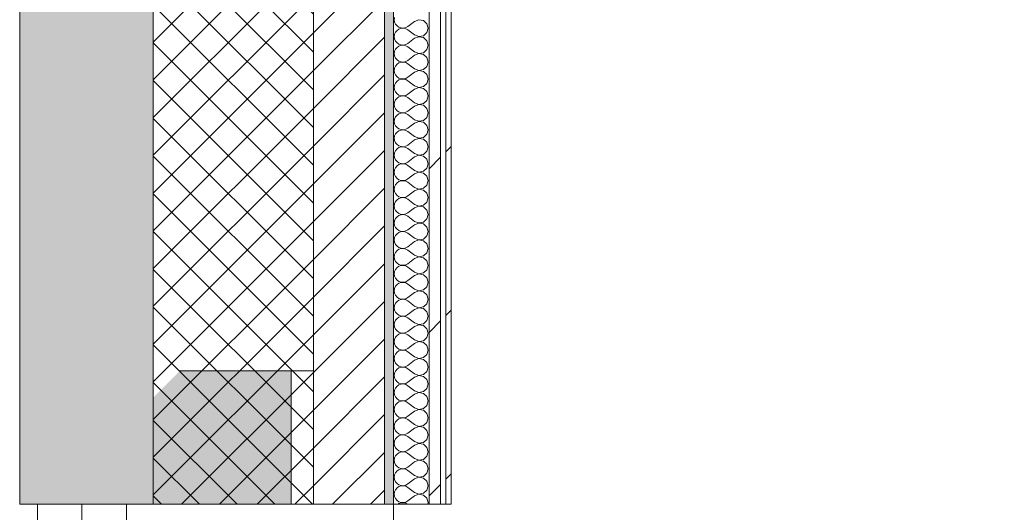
# Model space of a CAD drawing. Header units: millimetres. Extents: x -30280 to 19093, y -17460 to 4378.
# Tile 232 of 256: x -2101 to -995, y -10668 to -10114. Entities that reach past the tile are written whole.
import ezdxf

# ---------------------------------------------------------------- set-up
doc = ezdxf.new("R2010")
doc.units = ezdxf.units.MM
doc.header["$MEASUREMENT"] = 0
doc.linetypes.add('Wipeout_Contour', pattern=[1000, 0, -1000])
for name, color, linetype in [('12_FAÇ_Façana', 7, 'Continuous'), ('Nuevo_06_COT_Generals', 7, 'Continuous'), ('Nuevo_08_E_Envans secs', 7, 'Continuous'), ('Ventanas Archicad', 7, 'Continuous')]:
    doc.layers.add(name, color=color, linetype=linetype)
for name, color, linetype, lineweight in [('12_FAÇ_Façana_Pluma_Nº__1', 7, 'Continuous', 5), ('12_FAÇ_Façana_Pluma_Nº__2', 8, 'Continuous', 5), ('12_FAÇ_Façana_Pluma_Nº__7', 7, 'Continuous', 5), ('Nuevo_06_COT_Generals_Pluma_Nº__1', 7, 'Continuous', 5), ('Nuevo_08_E_Envans secs_Pluma_Nº__1', 7, 'Continuous', 5), ('Ventanas Archicad_Pluma_Nº__1', 7, 'Continuous', 5), ('Ventanas Archicad_Pluma_Nº__7', 7, 'Continuous', 5)]:
    doc.layers.add(name, color=color, linetype=linetype, lineweight=lineweight)
for name, color, linetype, lineweight, true_color in [('12_FAÇ_Façana_Pluma_Nº__102', 7, 'Continuous', 5, 0xcccccc), ('12_FAÇ_Façana_Pluma_Nº__174', 7, 'Continuous', 13, 0xe4ad2c), ('12_FAÇ_Façana_Pluma_Nº__176', 7, 'Continuous', 15, 0x93a0c6), ('Nuevo_08_E_Envans secs_Pluma_Nº__102', 7, 'Continuous', 5, 0xcccccc), ('Nuevo_08_E_Envans secs_Pluma_Nº__171', 171, 'Continuous', 13, 0xaaaaff), ('Nuevo_08_E_Envans secs_Pluma_Nº__177', 7, 'Continuous', 15, 0xf7e046)]:
    doc.layers.add(name, color=color, linetype=linetype, lineweight=lineweight, true_color=true_color)
doc.styles.add('Estilo_Generado_1', font='txt')
doc.dimstyles.new('Estilo_Generado__1', dxfattribs={"dimtxt": 100, "dimasz": 38, "dimexe": 0.18, "dimexo": 300, "dimgap": 0, "dimtad": 1, "dimtih": 1, "dimtoh": 1, "dimlfac": 0.001, "dimzin": 0, "dimdsep": 46, "dimtxsty": 'Estilo_Generado_1', "dimblk": 'ARROWHEAD_2', "dimblk1": 'ARROWHEAD_2', "dimblk2": 'ARROWHEAD_2', "dimcen": 0.09, "dimclrd": 7, "dimclre": 7, "dimclrt": 7, "dimadec": 0, "dimazin": 0, "dimtfac": 1, "dimtdec": 4, "dimtmove": 0, "dimatfit": 3, "dimfxl": 0, "dimtolj": 1, "dimtzin": 0, "dimarcsym": 0})
pattern_1 = [(45, (0, 0), (-183.848, 183.848), [195, -65]), (45, (7e-14, 183.85), (-183.848, 183.848), [195, -65])]

# ---------------------------------------------------------------- blocks, each defined once
blk = doc.blocks.new('Muro_1_1', base_point=(-1681.1, -1194))
at = {"layer": '12_FAÇ_Façana_Pluma_Nº__102', "linetype": 'Continuous', "lineweight": 0, "true_color": 0xe5e5e5}
blk.add_hatch(color=254, dxfattribs=at).paths.add_polyline_path([(-2101.1, -1639), (-2101.1, -10659), (-1951.1, -10659), (-1951.1, -7439), (-1971.1, -7439), (-1971.1, -6989), (-1951.1, -6989), (-1951.1, -1639)])
at = {"layer": '12_FAÇ_Façana_Pluma_Nº__174', "linetype": 'Continuous', "lineweight": 13, "true_color": 0xe4ad2c}
h = blk.add_hatch(dxfattribs=at)
h.set_pattern_fill('SATE_Aislamiento_0001', color=42, style=0, pattern_type=2)
h.set_pattern_definition([(45, (0, 0), (-21.2132, 21.2132), []), (135, (0, 0), (21.2132, 21.2132), [])])
h.paths.add_polyline_path([(-1951.1, -10659), (-1771.1, -10659), (-1771.1, -7439), (-1951.1, -7439)])
at = {"layer": '12_FAÇ_Façana_Pluma_Nº__176', "linetype": 'Continuous', "lineweight": 0, "true_color": 0x495063}
blk.add_hatch(color=251, dxfattribs=at).paths.add_polyline_path([(-1691.1, -7479), (-1691.1, -10659), (-1681.1, -10659), (-1681.1, -7479)])
at = {"layer": '12_FAÇ_Façana_Pluma_Nº__2', "linetype": 'Continuous', "lineweight": 5}
h = blk.add_hatch(dxfattribs=at)
h.set_pattern_fill('Ceramic_0001', color=8, style=0, pattern_type=2)
h.set_pattern_definition([(45, (0, 0), (-21.2132, 21.2132), [])])
h.paths.add_polyline_path([(-1771.1, -7479), (-1771.1, -10659), (-1691.1, -10659), (-1691.1, -7479)])
at = {"layer": '12_FAÇ_Façana_Pluma_Nº__7', "color": 7, "linetype": 'Continuous', "lineweight": 5}
for p, q in [((-1951.1, -7439), (-1951.1, -10659)), ((-1771.1, -10659), (-1771.1, -7479)), ((-1691.1, -10659), (-1691.1, -7479))]:
    blk.add_line(p, q, dxfattribs=at)
at = {"layer": '12_FAÇ_Façana_Pluma_Nº__7', "color": 7, "linetype": 'Continuous', "lineweight": 5, "flags": 128}
for points in [[(-2101.1, -1639), (-2101.1, -10659)], [(-1681.1, -10659), (-1681.1, -7479)], [(-2101.1, -10659), (-2071.1, -10659)], [(-1951.1, -10659), (-1921.1, -10659)]]:
    blk.add_lwpolyline(points, dxfattribs=at)
blk = doc.blocks.new('Ventana Vertical Multi-Faja 27_6')
at = {"layer": 'Ventanas Archicad_Pluma_Nº__1', "color": 7, "linetype": 'Continuous', "lineweight": 5}
for p, q in [((-600, 50), (600, 50)), ((550, 0), (600, 0)), ((600, -50), (550, -50)), ((600, -260), (600, -235)), ((-600, -350), (600, -350))]:
    blk.add_line(p, q, dxfattribs=at)
at = {"layer": 'Ventanas Archicad_Pluma_Nº__7', "color": 7, "linetype": 'Continuous', "lineweight": 5}
for p, q in [((600, 50), (600, 40)), ((600, 40), (600, 0)), ((600, 40), (600, 0)), ((600, 0), (600, -50)), ((600, 0), (600, -50)), ((600, 0), (600, -50)), ((600, 0), (600, -50)), ((600, -50), (600, -110)), ((600, -50), (600, -110)), ((600, -110), (600, -235)), ((600, -110), (600, -235)), ((600, -260), (600, -340)), ((600, -340), (600, -350))]:
    blk.add_line(p, q, dxfattribs=at)
blk = doc.blocks.new('Muro_19_1', base_point=(-1681.1, -10659))
at = {"layer": '12_FAÇ_Façana', "linetype": 'Continuous', "lineweight": 0, "true_color": 0x000000}
h = blk.add_hatch(dxfattribs=at)
h.set_pattern_fill('Yeso_0001', color=18, style=0, pattern_type=2)
h.set_pattern_definition([(0, (0, 0), (0, 75), [0, -75])])
h.paths.add_polyline_path([(-1771.1, -10659), (-1771.1, -10509), (-1796.1, -10509), (-1796.1, -10659)])
at = {"layer": '12_FAÇ_Façana_Pluma_Nº__102', "linetype": 'Continuous', "lineweight": 0, "true_color": 0xe5e5e5}
blk.add_hatch(color=254, dxfattribs=at).paths.add_polyline_path([(-1921.1, -10509), (-2071.1, -10659), (-1796.1, -10659), (-1796.1, -10509)])
at = {"layer": '12_FAÇ_Façana_Pluma_Nº__1', "color": 7, "linetype": 'Continuous', "lineweight": 5}
for p, q in [((-1796.1, -10509), (-1771.1, -10509)), ((-1796.1, -10659), (-1796.1, -10509)), ((-1771.1, -10509), (-1771.1, -10659)), ((-1771.1, -10659), (-1796.1, -10659))]:
    blk.add_line(p, q, dxfattribs=at)
at = {"layer": '12_FAÇ_Façana_Pluma_Nº__7', "color": 7, "linetype": 'Continuous', "lineweight": 5}
for p, q in [((-1921.1, -10509), (-1796.1, -10509)), ((-2081.1, -10659), (-2071.1, -10659)), ((-2071.1, -10659), (-2031.1, -10659)), ((-2071.1, -10659), (-2031.1, -10659)), ((-2031.1, -10659), (-1981.1, -10659)), ((-2031.1, -10659), (-1981.1, -10659)), ((-1981.1, -10659), (-1921.1, -10659)), ((-1981.1, -10659), (-1921.1, -10659)), ((-1921.1, -10659), (-1796.1, -10659)), ((-1921.1, -10659), (-1796.1, -10659)), ((-1771.1, -10659), (-1691.1, -10659)), ((-1691.1, -10659), (-1681.1, -10659))]:
    blk.add_line(p, q, dxfattribs=at)
at = {"layer": 'Ventanas Archicad', "color": 253, "linetype": 'Continuous', "lineweight": 5, "true_color": 0xa4a4a6, "zscale": 1000, "rotation": 90.00000000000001}
blk.add_blockref('Ventana Vertical Multi-Faja 27_6', (-2031.1, -11259), dxfattribs=at)
blk = doc.blocks.new('*X370')
at = {"layer": 'Nuevo_08_E_Envans secs_Pluma_Nº__102', "color": 254, "linetype": 'Continuous', "lineweight": 5, "true_color": 0xcccccc}
for p, q in [((-1679.8, -10111.7), (-1680.2, -10114.3)), ((-1680.2, -10114.3), (-1679.8, -10116.9)), ((-1679.8, -10116.9), (-1678.7, -10119.3)), ((-1678.7, -10119.3), (-1677.1, -10121.3)), ((-1677.1, -10121.3), (-1674.9, -10122.8)), ((-1674.9, -10122.8), (-1672.4, -10123.6)), ((-1672.4, -10123.6), (-1669.8, -10123.8)), ((-1669.8, -10123.8), (-1672.4, -10124)), ((-1669.8, -10123.8), (-1667.2, -10123.2)), ((-1667.2, -10124.4), (-1669.8, -10123.8)), ((-1667.2, -10123.2), (-1664.9, -10121.9)), ((-1657.3, -10116.2), (-1664.9, -10121.9)), ((-1652.4, -10114.3), (-1657.3, -10116.2)), ((-1647.3, -10115.3), (-1652.4, -10114.3)), ((-1643.5, -10118.8), (-1647.3, -10115.3)), ((-1642.1, -10123.8), (-1643.5, -10118.8)), ((-1643.5, -10128.8), (-1642.1, -10123.8)), ((-1679.8, -10130.7), (-1680.2, -10133.3)), ((-1680.2, -10133.3), (-1679.8, -10135.9)), ((-1678.7, -10128.3), (-1679.8, -10130.7)), ((-1677.1, -10126.3), (-1678.7, -10128.3)), ((-1674.9, -10124.8), (-1677.1, -10126.3)), ((-1672.4, -10124), (-1674.9, -10124.8)), ((-1664.9, -10125.7), (-1667.2, -10124.4)), ((-1657.3, -10131.4), (-1664.9, -10125.7)), ((-1657.3, -10131.4), (-1652.4, -10133.3)), ((-1652.4, -10133.4), (-1657.3, -10135.2)), ((-1652.4, -10133.3), (-1647.3, -10132.3)), ((-1647.3, -10134.3), (-1652.4, -10133.4)), ((-1647.3, -10132.3), (-1643.5, -10128.8)), ((-1643.5, -10137.9), (-1647.3, -10134.3)), ((-1679.8, -10135.9), (-1678.7, -10138.3)), ((-1678.7, -10138.3), (-1677.1, -10140.4)), ((-1677.1, -10145.4), (-1678.7, -10147.4)), ((-1677.1, -10140.4), (-1674.9, -10141.9)), ((-1674.9, -10143.9), (-1677.1, -10145.4)), ((-1674.9, -10141.9), (-1672.4, -10142.7)), ((-1672.4, -10143), (-1674.9, -10143.9)), ((-1672.4, -10142.7), (-1669.8, -10142.8)), ((-1669.8, -10142.9), (-1672.4, -10143)), ((-1669.8, -10142.8), (-1667.2, -10142.2)), ((-1667.2, -10143.5), (-1669.8, -10142.9)), ((-1667.2, -10142.2), (-1664.9, -10141)), ((-1664.9, -10144.8), (-1667.2, -10143.5)), ((-1657.3, -10135.2), (-1664.9, -10141)), ((-1657.3, -10150.5), (-1664.9, -10144.8)), ((-1642.1, -10142.9), (-1643.5, -10137.9)), ((-1643.5, -10147.9), (-1642.1, -10142.9)), ((-1679.8, -10149.8), (-1680.2, -10152.4)), ((-1680.2, -10152.4), (-1679.8, -10155)), ((-1678.7, -10147.4), (-1679.8, -10149.8)), ((-1679.8, -10155), (-1678.7, -10157.4)), ((-1657.3, -10154.3), (-1664.9, -10160)), ((-1657.3, -10150.5), (-1652.4, -10152.3)), ((-1652.4, -10152.4), (-1657.3, -10154.3)), ((-1652.4, -10152.3), (-1647.3, -10151.4)), ((-1647.3, -10153.4), (-1652.4, -10152.4)), ((-1647.3, -10151.4), (-1643.5, -10147.9)), ((-1643.5, -10156.9), (-1647.3, -10153.4)), ((-1642.1, -10161.9), (-1643.5, -10156.9)), ((-1678.7, -10166.4), (-1679.8, -10168.8)), ((-1678.7, -10157.4), (-1677.1, -10159.4)), ((-1677.1, -10164.4), (-1678.7, -10166.4)), ((-1677.1, -10159.4), (-1674.9, -10160.9)), ((-1674.9, -10162.9), (-1677.1, -10164.4)), ((-1674.9, -10160.9), (-1672.4, -10161.7)), ((-1672.4, -10162.1), (-1674.9, -10162.9)), ((-1672.4, -10161.7), (-1669.8, -10161.9)), ((-1669.8, -10161.9), (-1672.4, -10162.1)), ((-1669.8, -10161.9), (-1667.2, -10161.3)), ((-1667.2, -10162.5), (-1669.8, -10161.9)), ((-1667.2, -10161.3), (-1664.9, -10160)), ((-1664.9, -10163.8), (-1667.2, -10162.5)), ((-1657.3, -10169.5), (-1664.9, -10163.8)), ((-1647.3, -10170.4), (-1643.5, -10166.9)), ((-1643.5, -10166.9), (-1642.1, -10161.9)), ((-1679.8, -10168.8), (-1680.2, -10171.4)), ((-1680.2, -10171.4), (-1679.8, -10174)), ((-1679.8, -10174), (-1678.7, -10176.4)), ((-1678.7, -10176.4), (-1677.1, -10178.5)), ((-1677.1, -10178.5), (-1674.9, -10179.9)), ((-1667.2, -10180.3), (-1664.9, -10179)), ((-1657.3, -10173.3), (-1664.9, -10179)), ((-1657.3, -10169.5), (-1652.4, -10171.4)), ((-1652.4, -10171.5), (-1657.3, -10173.3)), ((-1652.4, -10171.4), (-1647.3, -10170.4)), ((-1647.3, -10172.4), (-1652.4, -10171.5)), ((-1643.5, -10175.9), (-1647.3, -10172.4)), ((-1642.1, -10181), (-1643.5, -10175.9)), ((-1679.8, -10187.9), (-1680.2, -10190.5)), ((-1678.7, -10185.5), (-1679.8, -10187.9)), ((-1677.1, -10183.4), (-1678.7, -10185.5)), ((-1674.9, -10182), (-1677.1, -10183.4)), ((-1674.9, -10179.9), (-1672.4, -10180.8)), ((-1672.4, -10181.1), (-1674.9, -10182)), ((-1672.4, -10180.8), (-1669.8, -10180.9)), ((-1669.8, -10181), (-1672.4, -10181.1)), ((-1669.8, -10180.9), (-1667.2, -10180.3)), ((-1667.2, -10181.6), (-1669.8, -10181)), ((-1664.9, -10182.9), (-1667.2, -10181.6)), ((-1657.3, -10188.6), (-1664.9, -10182.9)), ((-1657.3, -10188.6), (-1652.4, -10190.4)), ((-1652.4, -10190.4), (-1647.3, -10189.5)), ((-1647.3, -10189.5), (-1643.5, -10186)), ((-1643.5, -10186), (-1642.1, -10181)), ((-1680.2, -10190.5), (-1679.8, -10193.1)), ((-1679.8, -10193.1), (-1678.7, -10195.5)), ((-1678.7, -10195.5), (-1677.1, -10197.5)), ((-1677.1, -10197.5), (-1674.9, -10199)), ((-1674.9, -10201), (-1677.1, -10202.5)), ((-1674.9, -10199), (-1672.4, -10199.8)), ((-1672.4, -10200.2), (-1674.9, -10201)), ((-1672.4, -10199.8), (-1669.8, -10200)), ((-1669.8, -10200), (-1672.4, -10200.2)), ((-1669.8, -10200), (-1667.2, -10199.4)), ((-1667.2, -10200.6), (-1669.8, -10200)), ((-1667.2, -10199.4), (-1664.9, -10198.1)), ((-1664.9, -10201.9), (-1667.2, -10200.6)), ((-1657.3, -10192.4), (-1664.9, -10198.1)), ((-1652.4, -10190.5), (-1657.3, -10192.4)), ((-1647.3, -10191.5), (-1652.4, -10190.5)), ((-1643.5, -10195), (-1647.3, -10191.5)), ((-1642.1, -10200), (-1643.5, -10195)), ((-1643.5, -10205), (-1642.1, -10200)), ((-1679.8, -10206.9), (-1680.2, -10209.5)), ((-1680.2, -10209.5), (-1679.8, -10212.1)), ((-1678.7, -10204.5), (-1679.8, -10206.9)), ((-1679.8, -10212.1), (-1678.7, -10214.5)), ((-1677.1, -10202.5), (-1678.7, -10204.5)), ((-1657.3, -10207.6), (-1664.9, -10201.9)), ((-1657.3, -10211.4), (-1664.9, -10217.1)), ((-1657.3, -10207.6), (-1652.4, -10209.5)), ((-1652.4, -10209.6), (-1657.3, -10211.4)), ((-1652.4, -10209.5), (-1647.3, -10208.5)), ((-1647.3, -10210.5), (-1652.4, -10209.6)), ((-1647.3, -10208.5), (-1643.5, -10205)), ((-1643.5, -10214), (-1647.3, -10210.5)), ((-1678.7, -10214.5), (-1677.1, -10216.6)), ((-1677.1, -10221.5), (-1678.7, -10223.6)), ((-1677.1, -10216.6), (-1674.9, -10218)), ((-1674.9, -10220.1), (-1677.1, -10221.5)), ((-1674.9, -10218), (-1672.4, -10218.9)), ((-1672.4, -10219.2), (-1674.9, -10220.1)), ((-1672.4, -10218.9), (-1669.8, -10219)), ((-1669.8, -10219.1), (-1672.4, -10219.2)), ((-1669.8, -10219), (-1667.2, -10218.4)), ((-1667.2, -10219.7), (-1669.8, -10219.1)), ((-1667.2, -10218.4), (-1664.9, -10217.1)), ((-1664.9, -10221), (-1667.2, -10219.7)), ((-1657.3, -10226.7), (-1664.9, -10221)), ((-1642.1, -10219), (-1643.5, -10214)), ((-1643.5, -10224.1), (-1642.1, -10219)), ((-1679.8, -10226), (-1680.2, -10228.6)), ((-1680.2, -10228.6), (-1679.8, -10231.2)), ((-1678.7, -10223.6), (-1679.8, -10226)), ((-1679.8, -10231.2), (-1678.7, -10233.6)), ((-1678.7, -10233.6), (-1677.1, -10235.6)), ((-1657.3, -10230.5), (-1664.9, -10236.2)), ((-1657.3, -10226.7), (-1652.4, -10228.5)), ((-1652.4, -10228.6), (-1657.3, -10230.5)), ((-1652.4, -10228.5), (-1647.3, -10227.6)), ((-1647.3, -10229.6), (-1652.4, -10228.6)), ((-1647.3, -10227.6), (-1643.5, -10224.1)), ((-1643.5, -10233.1), (-1647.3, -10229.6)), ((-1642.1, -10238.1), (-1643.5, -10233.1)), ((-1679.8, -10245), (-1680.2, -10247.6)), ((-1678.7, -10242.6), (-1679.8, -10245)), ((-1677.1, -10240.6), (-1678.7, -10242.6)), ((-1677.1, -10235.6), (-1674.9, -10237.1)), ((-1674.9, -10239.1), (-1677.1, -10240.6)), ((-1674.9, -10237.1), (-1672.4, -10237.9)), ((-1672.4, -10238.3), (-1674.9, -10239.1)), ((-1672.4, -10237.9), (-1669.8, -10238.1)), ((-1669.8, -10238.1), (-1672.4, -10238.3)), ((-1669.8, -10238.1), (-1667.2, -10237.5)), ((-1667.2, -10238.7), (-1669.8, -10238.1)), ((-1667.2, -10237.5), (-1664.9, -10236.2)), ((-1664.9, -10240), (-1667.2, -10238.7)), ((-1657.3, -10245.7), (-1664.9, -10240)), ((-1647.3, -10246.6), (-1643.5, -10243.1)), ((-1643.5, -10243.1), (-1642.1, -10238.1)), ((-1680.2, -10247.6), (-1679.8, -10250.2)), ((-1679.8, -10250.2), (-1678.7, -10252.6)), ((-1678.7, -10252.6), (-1677.1, -10254.6)), ((-1677.1, -10254.6), (-1674.9, -10256.1)), ((-1674.9, -10256.1), (-1672.4, -10257)), ((-1669.8, -10257.1), (-1667.2, -10256.5)), ((-1667.2, -10256.5), (-1664.9, -10255.2)), ((-1657.3, -10249.5), (-1664.9, -10255.2)), ((-1657.3, -10245.7), (-1652.4, -10247.6)), ((-1652.4, -10247.7), (-1657.3, -10249.5)), ((-1652.4, -10247.6), (-1647.3, -10246.6)), ((-1647.3, -10248.6), (-1652.4, -10247.7)), ((-1643.5, -10252.1), (-1647.3, -10248.6)), ((-1642.1, -10257.1), (-1643.5, -10252.1)), ((-1679.8, -10264.1), (-1680.2, -10266.7)), ((-1680.2, -10266.7), (-1679.8, -10269.3)), ((-1678.7, -10261.7), (-1679.8, -10264.1)), ((-1677.1, -10259.6), (-1678.7, -10261.7)), ((-1674.9, -10258.1), (-1677.1, -10259.6)), ((-1672.4, -10257.3), (-1674.9, -10258.1)), ((-1672.4, -10257), (-1669.8, -10257.1)), ((-1669.8, -10257.2), (-1672.4, -10257.3)), ((-1667.2, -10257.8), (-1669.8, -10257.2)), ((-1664.9, -10259), (-1667.2, -10257.8)), ((-1657.3, -10264.8), (-1664.9, -10259)), ((-1657.3, -10264.8), (-1652.4, -10266.6)), ((-1652.4, -10266.7), (-1657.3, -10268.6)), ((-1652.4, -10266.6), (-1647.3, -10265.7)), ((-1647.3, -10267.7), (-1652.4, -10266.7)), ((-1647.3, -10265.7), (-1643.5, -10262.1)), ((-1643.5, -10271.2), (-1647.3, -10267.7)), ((-1643.5, -10262.1), (-1642.1, -10257.1)), ((-1679.8, -10269.3), (-1678.7, -10271.7)), ((-1678.7, -10271.7), (-1677.1, -10273.7)), ((-1677.1, -10278.7), (-1678.7, -10280.7)), ((-1677.1, -10273.7), (-1674.9, -10275.2)), ((-1674.9, -10277.2), (-1677.1, -10278.7)), ((-1674.9, -10275.2), (-1672.4, -10276)), ((-1672.4, -10276.4), (-1674.9, -10277.2)), ((-1672.4, -10276), (-1669.8, -10276.2)), ((-1669.8, -10276.2), (-1672.4, -10276.4)), ((-1669.8, -10276.2), (-1667.2, -10275.6)), ((-1667.2, -10276.8), (-1669.8, -10276.2)), ((-1667.2, -10275.6), (-1664.9, -10274.3)), ((-1664.9, -10278.1), (-1667.2, -10276.8)), ((-1657.3, -10268.6), (-1664.9, -10274.3)), ((-1657.3, -10283.8), (-1664.9, -10278.1)), ((-1642.1, -10276.2), (-1643.5, -10271.2)), ((-1643.5, -10281.2), (-1642.1, -10276.2)), ((-1679.8, -10283.1), (-1680.2, -10285.7)), ((-1680.2, -10285.7), (-1679.8, -10288.3)), ((-1678.7, -10280.7), (-1679.8, -10283.1)), ((-1679.8, -10288.3), (-1678.7, -10290.7)), ((-1657.3, -10287.6), (-1664.9, -10293.3)), ((-1657.3, -10283.8), (-1652.4, -10285.7)), ((-1652.4, -10285.8), (-1657.3, -10287.6)), ((-1652.4, -10285.7), (-1647.3, -10284.7)), ((-1647.3, -10286.7), (-1652.4, -10285.8)), ((-1647.3, -10284.7), (-1643.5, -10281.2)), ((-1643.5, -10290.2), (-1647.3, -10286.7)), ((-1678.7, -10299.8), (-1679.8, -10302.2)), ((-1678.7, -10290.7), (-1677.1, -10292.7)), ((-1677.1, -10297.7), (-1678.7, -10299.8)), ((-1677.1, -10292.7), (-1674.9, -10294.2)), ((-1674.9, -10296.2), (-1677.1, -10297.7)), ((-1674.9, -10294.2), (-1672.4, -10295.1)), ((-1672.4, -10295.4), (-1674.9, -10296.2)), ((-1672.4, -10295.1), (-1669.8, -10295.2)), ((-1669.8, -10295.3), (-1672.4, -10295.4)), ((-1669.8, -10295.2), (-1667.2, -10294.6)), ((-1667.2, -10295.9), (-1669.8, -10295.3)), ((-1667.2, -10294.6), (-1664.9, -10293.3)), ((-1664.9, -10297.1), (-1667.2, -10295.9)), ((-1657.3, -10302.9), (-1664.9, -10297.1)), ((-1647.3, -10303.8), (-1643.5, -10300.2)), ((-1642.1, -10295.2), (-1643.5, -10290.2)), ((-1643.5, -10300.2), (-1642.1, -10295.2)), ((-1679.8, -10302.2), (-1680.2, -10304.8)), ((-1680.2, -10304.8), (-1679.8, -10307.4)), ((-1679.8, -10307.4), (-1678.7, -10309.8)), ((-1678.7, -10309.8), (-1677.1, -10311.8)), ((-1677.1, -10311.8), (-1674.9, -10313.3)), ((-1657.3, -10306.7), (-1664.9, -10312.4)), ((-1657.3, -10302.9), (-1652.4, -10304.7)), ((-1652.4, -10304.8), (-1657.3, -10306.7)), ((-1652.4, -10304.7), (-1647.3, -10303.8)), ((-1647.3, -10305.8), (-1652.4, -10304.8)), ((-1643.5, -10309.3), (-1647.3, -10305.8)), ((-1642.1, -10314.3), (-1643.5, -10309.3)), ((-1679.8, -10321.2), (-1680.2, -10323.8)), ((-1678.7, -10318.8), (-1679.8, -10321.2)), ((-1677.1, -10316.8), (-1678.7, -10318.8)), ((-1674.9, -10315.3), (-1677.1, -10316.8)), ((-1674.9, -10313.3), (-1672.4, -10314.1)), ((-1672.4, -10314.5), (-1674.9, -10315.3)), ((-1672.4, -10314.1), (-1669.8, -10314.2)), ((-1669.8, -10314.3), (-1672.4, -10314.5)), ((-1669.8, -10314.2), (-1667.2, -10313.7)), ((-1667.2, -10314.9), (-1669.8, -10314.3)), ((-1667.2, -10313.7), (-1664.9, -10312.4)), ((-1664.9, -10316.2), (-1667.2, -10314.9)), ((-1657.3, -10321.9), (-1664.9, -10316.2)), ((-1657.3, -10321.9), (-1652.4, -10323.8)), ((-1652.4, -10323.8), (-1647.3, -10322.8)), ((-1647.3, -10322.8), (-1643.5, -10319.3)), ((-1643.5, -10319.3), (-1642.1, -10314.3)), ((-1680.2, -10323.8), (-1679.8, -10326.4)), ((-1679.8, -10326.4), (-1678.7, -10328.8)), ((-1678.7, -10328.8), (-1677.1, -10330.8)), ((-1677.1, -10330.8), (-1674.9, -10332.3)), ((-1674.9, -10332.3), (-1672.4, -10333.2)), ((-1672.4, -10333.5), (-1674.9, -10334.3)), ((-1672.4, -10333.2), (-1669.8, -10333.3)), ((-1669.8, -10333.4), (-1672.4, -10333.5)), ((-1669.8, -10333.3), (-1667.2, -10332.7)), ((-1667.2, -10334), (-1669.8, -10333.4)), ((-1667.2, -10332.7), (-1664.9, -10331.4)), ((-1664.9, -10335.2), (-1667.2, -10334)), ((-1657.3, -10325.7), (-1664.9, -10331.4)), ((-1652.4, -10323.8), (-1657.3, -10325.7)), ((-1647.3, -10324.8), (-1652.4, -10323.8)), ((-1643.5, -10328.3), (-1647.3, -10324.8)), ((-1642.1, -10333.3), (-1643.5, -10328.3)), ((-1643.5, -10338.3), (-1642.1, -10333.3)), ((-1679.8, -10340.3), (-1680.2, -10342.9)), ((-1680.2, -10342.9), (-1679.8, -10345.5)), ((-1678.7, -10337.9), (-1679.8, -10340.3)), ((-1677.1, -10335.8), (-1678.7, -10337.9)), ((-1674.9, -10334.3), (-1677.1, -10335.8)), ((-1657.3, -10341), (-1664.9, -10335.2)), ((-1657.3, -10344.8), (-1664.9, -10350.5)), ((-1657.3, -10341), (-1652.4, -10342.8)), ((-1652.4, -10342.9), (-1657.3, -10344.8)), ((-1652.4, -10342.8), (-1647.3, -10341.9)), ((-1647.3, -10343.9), (-1652.4, -10342.9)), ((-1647.3, -10341.9), (-1643.5, -10338.3)), ((-1643.5, -10347.4), (-1647.3, -10343.9)), ((-1679.8, -10345.5), (-1678.7, -10347.9)), ((-1678.7, -10347.9), (-1677.1, -10349.9)), ((-1677.1, -10354.9), (-1678.7, -10356.9)), ((-1677.1, -10349.9), (-1674.9, -10351.4)), ((-1674.9, -10353.4), (-1677.1, -10354.9)), ((-1674.9, -10351.4), (-1672.4, -10352.2)), ((-1672.4, -10352.5), (-1674.9, -10353.4)), ((-1672.4, -10352.2), (-1669.8, -10352.3)), ((-1669.8, -10352.4), (-1672.4, -10352.5)), ((-1669.8, -10352.3), (-1667.2, -10351.7)), ((-1667.2, -10353), (-1669.8, -10352.4)), ((-1667.2, -10351.7), (-1664.9, -10350.5)), ((-1664.9, -10354.3), (-1667.2, -10353)), ((-1657.3, -10360), (-1664.9, -10354.3)), ((-1642.1, -10352.4), (-1643.5, -10347.4)), ((-1643.5, -10357.4), (-1642.1, -10352.4)), ((-1679.8, -10359.3), (-1680.2, -10361.9)), ((-1680.2, -10361.9), (-1679.8, -10364.5)), ((-1678.7, -10356.9), (-1679.8, -10359.3)), ((-1679.8, -10364.5), (-1678.7, -10366.9)), ((-1678.7, -10366.9), (-1677.1, -10368.9)), ((-1657.3, -10363.8), (-1664.9, -10369.5)), ((-1657.3, -10360), (-1652.4, -10361.9)), ((-1652.4, -10361.9), (-1657.3, -10363.8)), ((-1652.4, -10361.9), (-1647.3, -10360.9)), ((-1647.3, -10362.9), (-1652.4, -10361.9)), ((-1647.3, -10360.9), (-1643.5, -10357.4)), ((-1643.5, -10366.4), (-1647.3, -10362.9)), ((-1642.1, -10371.4), (-1643.5, -10366.4)), ((-1679.8, -10378.3), (-1680.2, -10381)), ((-1678.7, -10375.9), (-1679.8, -10378.3)), ((-1677.1, -10373.9), (-1678.7, -10375.9)), ((-1677.1, -10368.9), (-1674.9, -10370.4)), ((-1674.9, -10372.4), (-1677.1, -10373.9)), ((-1674.9, -10370.4), (-1672.4, -10371.3)), ((-1672.4, -10371.6), (-1674.9, -10372.4)), ((-1672.4, -10371.3), (-1669.8, -10371.4)), ((-1669.8, -10371.5), (-1672.4, -10371.6)), ((-1669.8, -10371.4), (-1667.2, -10370.8)), ((-1667.2, -10372.1), (-1669.8, -10371.5)), ((-1667.2, -10370.8), (-1664.9, -10369.5)), ((-1664.9, -10373.3), (-1667.2, -10372.1)), ((-1657.3, -10379), (-1664.9, -10373.3)), ((-1647.3, -10379.9), (-1643.5, -10376.4)), ((-1643.5, -10376.4), (-1642.1, -10371.4)), ((-1680.2, -10381), (-1679.8, -10383.6)), ((-1679.8, -10383.6), (-1678.7, -10386)), ((-1678.7, -10386), (-1677.1, -10388)), ((-1677.1, -10388), (-1674.9, -10389.5)), ((-1674.9, -10389.5), (-1672.4, -10390.3)), ((-1667.2, -10389.8), (-1664.9, -10388.6)), ((-1657.3, -10382.9), (-1664.9, -10388.6)), ((-1657.3, -10379), (-1652.4, -10380.9)), ((-1652.4, -10381), (-1657.3, -10382.9)), ((-1652.4, -10380.9), (-1647.3, -10379.9)), ((-1647.3, -10382), (-1652.4, -10381)), ((-1643.5, -10385.5), (-1647.3, -10382)), ((-1642.1, -10390.5), (-1643.5, -10385.5)), ((-1679.8, -10397.4), (-1680.2, -10400)), ((-1680.2, -10400), (-1679.8, -10402.6)), ((-1678.7, -10395), (-1679.8, -10397.4)), ((-1677.1, -10393), (-1678.7, -10395)), ((-1674.9, -10391.5), (-1677.1, -10393)), ((-1672.4, -10390.6), (-1674.9, -10391.5)), ((-1672.4, -10390.3), (-1669.8, -10390.4)), ((-1669.8, -10390.5), (-1672.4, -10390.6)), ((-1669.8, -10390.4), (-1667.2, -10389.8)), ((-1667.2, -10391.1), (-1669.8, -10390.5)), ((-1664.9, -10392.4), (-1667.2, -10391.1)), ((-1657.3, -10398.1), (-1664.9, -10392.4)), ((-1657.3, -10398.1), (-1652.4, -10400)), ((-1652.4, -10400), (-1657.3, -10401.9)), ((-1652.4, -10400), (-1647.3, -10399)), ((-1647.3, -10401), (-1652.4, -10400)), ((-1647.3, -10399), (-1643.5, -10395.5)), ((-1643.5, -10395.5), (-1642.1, -10390.5)), ((-1679.8, -10402.6), (-1678.7, -10405)), ((-1678.7, -10405), (-1677.1, -10407)), ((-1677.1, -10407), (-1674.9, -10408.5)), ((-1674.9, -10410.5), (-1677.1, -10412)), ((-1674.9, -10408.5), (-1672.4, -10409.4)), ((-1672.4, -10409.7), (-1674.9, -10410.5)), ((-1672.4, -10409.4), (-1669.8, -10409.5)), ((-1669.8, -10409.6), (-1672.4, -10409.7)), ((-1669.8, -10409.5), (-1667.2, -10408.9)), ((-1667.2, -10410.2), (-1669.8, -10409.6)), ((-1667.2, -10408.9), (-1664.9, -10407.6)), ((-1664.9, -10411.4), (-1667.2, -10410.2)), ((-1657.3, -10401.9), (-1664.9, -10407.6)), ((-1657.3, -10417.1), (-1664.9, -10411.4)), ((-1643.5, -10404.5), (-1647.3, -10401)), ((-1642.1, -10409.5), (-1643.5, -10404.5)), ((-1643.5, -10414.5), (-1642.1, -10409.5)), ((-1679.8, -10416.4), (-1680.2, -10419)), ((-1680.2, -10419), (-1679.8, -10421.7)), ((-1678.7, -10414), (-1679.8, -10416.4)), ((-1679.8, -10421.7), (-1678.7, -10424.1)), ((-1677.1, -10412), (-1678.7, -10414)), ((-1657.3, -10421), (-1664.9, -10426.7)), ((-1657.3, -10417.1), (-1652.4, -10419)), ((-1652.4, -10419.1), (-1657.3, -10421)), ((-1652.4, -10419), (-1647.3, -10418)), ((-1647.3, -10420.1), (-1652.4, -10419.1)), ((-1647.3, -10418), (-1643.5, -10414.5)), ((-1643.5, -10423.6), (-1647.3, -10420.1)), ((-1678.7, -10433.1), (-1679.8, -10435.5)), ((-1678.7, -10424.1), (-1677.1, -10426.1)), ((-1677.1, -10431.1), (-1678.7, -10433.1)), ((-1677.1, -10426.1), (-1674.9, -10427.6)), ((-1674.9, -10429.6), (-1677.1, -10431.1)), ((-1674.9, -10427.6), (-1672.4, -10428.4)), ((-1672.4, -10428.7), (-1674.9, -10429.6)), ((-1672.4, -10428.4), (-1669.8, -10428.5)), ((-1669.8, -10428.6), (-1672.4, -10428.7)), ((-1669.8, -10428.5), (-1667.2, -10427.9)), ((-1667.2, -10429.2), (-1669.8, -10428.6)), ((-1667.2, -10427.9), (-1664.9, -10426.7)), ((-1664.9, -10430.5), (-1667.2, -10429.2)), ((-1657.3, -10436.2), (-1664.9, -10430.5)), ((-1647.3, -10437.1), (-1643.5, -10433.6)), ((-1642.1, -10428.6), (-1643.5, -10423.6)), ((-1643.5, -10433.6), (-1642.1, -10428.6)), ((-1679.8, -10435.5), (-1680.2, -10438.1)), ((-1680.2, -10438.1), (-1679.8, -10440.7)), ((-1679.8, -10440.7), (-1678.7, -10443.1)), ((-1678.7, -10443.1), (-1677.1, -10445.1)), ((-1657.3, -10440), (-1664.9, -10445.7)), ((-1657.3, -10436.2), (-1652.4, -10438.1)), ((-1652.4, -10438.1), (-1657.3, -10440)), ((-1652.4, -10438.1), (-1647.3, -10437.1)), ((-1647.3, -10439.1), (-1652.4, -10438.1)), ((-1643.5, -10442.6), (-1647.3, -10439.1)), ((-1642.1, -10447.6), (-1643.5, -10442.6)), ((-1679.8, -10454.5), (-1680.2, -10457.1)), ((-1678.7, -10452.1), (-1679.8, -10454.5)), ((-1677.1, -10450.1), (-1678.7, -10452.1)), ((-1677.1, -10445.1), (-1674.9, -10446.6)), ((-1674.9, -10448.6), (-1677.1, -10450.1)), ((-1674.9, -10446.6), (-1672.4, -10447.5)), ((-1672.4, -10447.8), (-1674.9, -10448.6)), ((-1672.4, -10447.5), (-1669.8, -10447.6)), ((-1669.8, -10447.7), (-1672.4, -10447.8)), ((-1669.8, -10447.6), (-1667.2, -10447)), ((-1667.2, -10448.3), (-1669.8, -10447.7)), ((-1667.2, -10447), (-1664.9, -10445.7)), ((-1664.9, -10449.5), (-1667.2, -10448.3)), ((-1657.3, -10455.2), (-1664.9, -10449.5)), ((-1657.3, -10455.2), (-1652.4, -10457.1)), ((-1647.3, -10456.1), (-1643.5, -10452.6)), ((-1643.5, -10452.6), (-1642.1, -10447.6)), ((-1680.2, -10457.1), (-1679.8, -10459.7)), ((-1679.8, -10459.7), (-1678.7, -10462.1)), ((-1678.7, -10462.1), (-1677.1, -10464.2)), ((-1677.1, -10464.2), (-1674.9, -10465.7)), ((-1674.9, -10465.7), (-1672.4, -10466.5)), ((-1672.4, -10466.8), (-1674.9, -10467.7)), ((-1672.4, -10466.5), (-1669.8, -10466.6)), ((-1669.8, -10466.7), (-1672.4, -10466.8)), ((-1669.8, -10466.6), (-1667.2, -10466)), ((-1667.2, -10467.3), (-1669.8, -10466.7)), ((-1667.2, -10466), (-1664.9, -10464.8)), ((-1657.3, -10459), (-1664.9, -10464.8)), ((-1652.4, -10457.2), (-1657.3, -10459)), ((-1652.4, -10457.1), (-1647.3, -10456.1)), ((-1647.3, -10458.1), (-1652.4, -10457.2)), ((-1643.5, -10461.7), (-1647.3, -10458.1)), ((-1642.1, -10466.7), (-1643.5, -10461.7)), ((-1643.5, -10471.7), (-1642.1, -10466.7)), ((-1679.8, -10473.6), (-1680.2, -10476.2)), ((-1680.2, -10476.2), (-1679.8, -10478.8)), ((-1678.7, -10471.2), (-1679.8, -10473.6)), ((-1677.1, -10469.2), (-1678.7, -10471.2)), ((-1674.9, -10467.7), (-1677.1, -10469.2)), ((-1664.9, -10468.6), (-1667.2, -10467.3)), ((-1657.3, -10474.3), (-1664.9, -10468.6)), ((-1657.3, -10474.3), (-1652.4, -10476.2)), ((-1652.4, -10476.2), (-1657.3, -10478.1)), ((-1652.4, -10476.2), (-1647.3, -10475.2)), ((-1647.3, -10477.2), (-1652.4, -10476.2)), ((-1647.3, -10475.2), (-1643.5, -10471.7)), ((-1643.5, -10480.7), (-1647.3, -10477.2)), ((-1679.8, -10478.8), (-1678.7, -10481.2)), ((-1678.7, -10481.2), (-1677.1, -10483.2)), ((-1677.1, -10488.2), (-1678.7, -10490.2)), ((-1677.1, -10483.2), (-1674.9, -10484.7)), ((-1674.9, -10486.7), (-1677.1, -10488.2)), ((-1674.9, -10484.7), (-1672.4, -10485.5)), ((-1672.4, -10485.9), (-1674.9, -10486.7)), ((-1672.4, -10485.5), (-1669.8, -10485.7)), ((-1669.8, -10485.8), (-1672.4, -10485.9)), ((-1669.8, -10485.7), (-1667.2, -10485.1)), ((-1667.2, -10486.3), (-1669.8, -10485.8)), ((-1667.2, -10485.1), (-1664.9, -10483.8)), ((-1664.9, -10487.6), (-1667.2, -10486.3)), ((-1657.3, -10478.1), (-1664.9, -10483.8)), ((-1657.3, -10493.3), (-1664.9, -10487.6)), ((-1642.1, -10485.7), (-1643.5, -10480.7)), ((-1643.5, -10490.7), (-1642.1, -10485.7)), ((-1679.8, -10492.6), (-1680.2, -10495.2)), ((-1680.2, -10495.2), (-1679.8, -10497.8)), ((-1678.7, -10490.2), (-1679.8, -10492.6)), ((-1679.8, -10497.8), (-1678.7, -10500.2)), ((-1657.3, -10497.1), (-1664.9, -10502.9)), ((-1657.3, -10493.3), (-1652.4, -10495.2)), ((-1652.4, -10495.3), (-1657.3, -10497.1)), ((-1652.4, -10495.2), (-1647.3, -10494.2)), ((-1647.3, -10496.2), (-1652.4, -10495.3)), ((-1647.3, -10494.2), (-1643.5, -10490.7)), ((-1643.5, -10499.8), (-1647.3, -10496.2)), ((-1642.1, -10504.8), (-1643.5, -10499.8)), ((-1678.7, -10509.3), (-1679.8, -10511.7)), ((-1678.7, -10500.2), (-1677.1, -10502.3)), ((-1677.1, -10507.3), (-1678.7, -10509.3)), ((-1677.1, -10502.3), (-1674.9, -10503.8)), ((-1674.9, -10505.8), (-1677.1, -10507.3)), ((-1674.9, -10503.8), (-1672.4, -10504.6)), ((-1672.4, -10504.9), (-1674.9, -10505.8)), ((-1672.4, -10504.6), (-1669.8, -10504.7)), ((-1669.8, -10504.8), (-1672.4, -10504.9)), ((-1669.8, -10504.7), (-1667.2, -10504.1)), ((-1667.2, -10505.4), (-1669.8, -10504.8)), ((-1667.2, -10504.1), (-1664.9, -10502.9)), ((-1664.9, -10506.7), (-1667.2, -10505.4)), ((-1657.3, -10512.4), (-1664.9, -10506.7)), ((-1647.3, -10513.3), (-1643.5, -10509.8)), ((-1643.5, -10509.8), (-1642.1, -10504.8)), ((-1679.8, -10511.7), (-1680.2, -10514.3)), ((-1680.2, -10514.3), (-1679.8, -10516.9)), ((-1679.8, -10516.9), (-1678.7, -10519.3)), ((-1678.7, -10519.3), (-1677.1, -10521.3)), ((-1677.1, -10521.3), (-1674.9, -10522.8)), ((-1667.2, -10523.2), (-1664.9, -10521.9)), ((-1657.3, -10516.2), (-1664.9, -10521.9)), ((-1657.3, -10512.4), (-1652.4, -10514.2)), ((-1652.4, -10514.3), (-1657.3, -10516.2)), ((-1652.4, -10514.2), (-1647.3, -10513.3)), ((-1647.3, -10515.3), (-1652.4, -10514.3)), ((-1643.5, -10518.8), (-1647.3, -10515.3)), ((-1642.1, -10523.8), (-1643.5, -10518.8)), ((-1679.8, -10530.7), (-1680.2, -10533.3)), ((-1680.2, -10533.3), (-1679.8, -10535.9)), ((-1678.7, -10528.3), (-1679.8, -10530.7)), ((-1677.1, -10526.3), (-1678.7, -10528.3)), ((-1674.9, -10524.8), (-1677.1, -10526.3)), ((-1674.9, -10522.8), (-1672.4, -10523.6)), ((-1672.4, -10524), (-1674.9, -10524.8)), ((-1672.4, -10523.6), (-1669.8, -10523.8)), ((-1669.8, -10523.8), (-1672.4, -10524)), ((-1669.8, -10523.8), (-1667.2, -10523.2)), ((-1667.2, -10524.4), (-1669.8, -10523.8)), ((-1664.9, -10525.7), (-1667.2, -10524.4)), ((-1657.3, -10531.4), (-1664.9, -10525.7)), ((-1657.3, -10531.4), (-1652.4, -10533.3)), ((-1652.4, -10533.3), (-1647.3, -10532.3)), ((-1647.3, -10532.3), (-1643.5, -10528.8)), ((-1643.5, -10528.8), (-1642.1, -10523.8)), ((-1679.8, -10535.9), (-1678.7, -10538.3)), ((-1678.7, -10538.3), (-1677.1, -10540.4)), ((-1677.1, -10540.4), (-1674.9, -10541.9)), ((-1674.9, -10543.9), (-1677.1, -10545.4)), ((-1674.9, -10541.9), (-1672.4, -10542.7)), ((-1672.4, -10543), (-1674.9, -10543.9)), ((-1672.4, -10542.7), (-1669.8, -10542.8)), ((-1669.8, -10542.9), (-1672.4, -10543)), ((-1669.8, -10542.8), (-1667.2, -10542.2)), ((-1667.2, -10543.5), (-1669.8, -10542.9)), ((-1667.2, -10542.2), (-1664.9, -10541)), ((-1664.9, -10544.8), (-1667.2, -10543.5)), ((-1657.3, -10535.2), (-1664.9, -10541)), ((-1652.4, -10533.4), (-1657.3, -10535.2)), ((-1647.3, -10534.3), (-1652.4, -10533.4)), ((-1643.5, -10537.9), (-1647.3, -10534.3)), ((-1642.1, -10542.9), (-1643.5, -10537.9)), ((-1643.5, -10547.9), (-1642.1, -10542.9)), ((-1679.8, -10549.8), (-1680.2, -10552.4)), ((-1680.2, -10552.4), (-1679.8, -10555)), ((-1678.7, -10547.4), (-1679.8, -10549.8)), ((-1679.8, -10555), (-1678.7, -10557.4)), ((-1677.1, -10545.4), (-1678.7, -10547.4)), ((-1657.3, -10550.5), (-1664.9, -10544.8)), ((-1657.3, -10554.3), (-1664.9, -10560)), ((-1657.3, -10550.5), (-1652.4, -10552.3)), ((-1652.4, -10552.4), (-1657.3, -10554.3)), ((-1652.4, -10552.3), (-1647.3, -10551.4)), ((-1647.3, -10553.4), (-1652.4, -10552.4)), ((-1647.3, -10551.4), (-1643.5, -10547.9)), ((-1643.5, -10556.9), (-1647.3, -10553.4)), ((-1678.7, -10566.4), (-1679.8, -10568.8)), ((-1678.7, -10557.4), (-1677.1, -10559.4)), ((-1677.1, -10564.4), (-1678.7, -10566.4)), ((-1677.1, -10559.4), (-1674.9, -10560.9)), ((-1674.9, -10562.9), (-1677.1, -10564.4)), ((-1674.9, -10560.9), (-1672.4, -10561.7)), ((-1672.4, -10562.1), (-1674.9, -10562.9)), ((-1672.4, -10561.7), (-1669.8, -10561.9)), ((-1669.8, -10561.9), (-1672.4, -10562.1)), ((-1669.8, -10561.9), (-1667.2, -10561.3)), ((-1667.2, -10562.5), (-1669.8, -10561.9)), ((-1667.2, -10561.3), (-1664.9, -10560)), ((-1664.9, -10563.8), (-1667.2, -10562.5)), ((-1657.3, -10569.5), (-1664.9, -10563.8)), ((-1642.1, -10561.9), (-1643.5, -10556.9)), ((-1643.5, -10566.9), (-1642.1, -10561.9)), ((-1679.8, -10568.8), (-1680.2, -10571.4)), ((-1680.2, -10571.4), (-1679.8, -10574)), ((-1679.8, -10574), (-1678.7, -10576.4)), ((-1678.7, -10576.4), (-1677.1, -10578.5)), ((-1657.3, -10573.3), (-1664.9, -10579)), ((-1657.3, -10569.5), (-1652.4, -10571.4)), ((-1652.4, -10571.5), (-1657.3, -10573.3)), ((-1652.4, -10571.4), (-1647.3, -10570.4)), ((-1647.3, -10572.4), (-1652.4, -10571.5)), ((-1647.3, -10570.4), (-1643.5, -10566.9)), ((-1643.5, -10575.9), (-1647.3, -10572.4)), ((-1642.1, -10581), (-1643.5, -10575.9)), ((-1679.8, -10587.9), (-1680.2, -10590.5)), ((-1678.7, -10585.5), (-1679.8, -10587.9)), ((-1677.1, -10583.4), (-1678.7, -10585.5)), ((-1677.1, -10578.5), (-1674.9, -10579.9)), ((-1674.9, -10582), (-1677.1, -10583.4)), ((-1674.9, -10579.9), (-1672.4, -10580.8)), ((-1672.4, -10581.1), (-1674.9, -10582)), ((-1672.4, -10580.8), (-1669.8, -10580.9)), ((-1669.8, -10581), (-1672.4, -10581.1)), ((-1669.8, -10580.9), (-1667.2, -10580.3)), ((-1667.2, -10581.6), (-1669.8, -10581)), ((-1667.2, -10580.3), (-1664.9, -10579)), ((-1664.9, -10582.9), (-1667.2, -10581.6)), ((-1657.3, -10588.6), (-1664.9, -10582.9)), ((-1657.3, -10588.6), (-1652.4, -10590.4)), ((-1647.3, -10589.5), (-1643.5, -10586)), ((-1643.5, -10586), (-1642.1, -10581)), ((-1680.2, -10590.5), (-1679.8, -10593.1)), ((-1679.8, -10593.1), (-1678.7, -10595.5)), ((-1678.7, -10595.5), (-1677.1, -10597.5)), ((-1677.1, -10597.5), (-1674.9, -10599)), ((-1674.9, -10599), (-1672.4, -10599.8)), ((-1669.8, -10600), (-1667.2, -10599.4)), ((-1667.2, -10599.4), (-1664.9, -10598.1)), ((-1657.3, -10592.4), (-1664.9, -10598.1)), ((-1652.4, -10590.5), (-1657.3, -10592.4)), ((-1652.4, -10590.4), (-1647.3, -10589.5)), ((-1647.3, -10591.5), (-1652.4, -10590.5)), ((-1643.5, -10595), (-1647.3, -10591.5)), ((-1642.1, -10600), (-1643.5, -10595)), ((-1679.8, -10606.9), (-1680.2, -10609.5)), ((-1680.2, -10609.5), (-1679.8, -10612.1)), ((-1678.7, -10604.5), (-1679.8, -10606.9)), ((-1677.1, -10602.5), (-1678.7, -10604.5)), ((-1674.9, -10601), (-1677.1, -10602.5)), ((-1672.4, -10600.2), (-1674.9, -10601)), ((-1672.4, -10599.8), (-1669.8, -10600)), ((-1669.8, -10600), (-1672.4, -10600.2)), ((-1667.2, -10600.6), (-1669.8, -10600)), ((-1664.9, -10601.9), (-1667.2, -10600.6)), ((-1657.3, -10607.6), (-1664.9, -10601.9)), ((-1657.3, -10607.6), (-1652.4, -10609.5)), ((-1652.4, -10609.6), (-1657.3, -10611.4)), ((-1652.4, -10609.5), (-1647.3, -10608.5)), ((-1647.3, -10610.5), (-1652.4, -10609.6)), ((-1647.3, -10608.5), (-1643.5, -10605)), ((-1643.5, -10614), (-1647.3, -10610.5)), ((-1643.5, -10605), (-1642.1, -10600)), ((-1679.8, -10612.1), (-1678.7, -10614.5)), ((-1678.7, -10614.5), (-1677.1, -10616.6)), ((-1677.1, -10621.5), (-1678.7, -10623.6)), ((-1677.1, -10616.6), (-1674.9, -10618)), ((-1674.9, -10620.1), (-1677.1, -10621.5)), ((-1674.9, -10618), (-1672.4, -10618.9)), ((-1672.4, -10619.2), (-1674.9, -10620.1)), ((-1672.4, -10618.9), (-1669.8, -10619)), ((-1669.8, -10619.1), (-1672.4, -10619.2)), ((-1669.8, -10619), (-1667.2, -10618.4)), ((-1667.2, -10619.7), (-1669.8, -10619.1)), ((-1667.2, -10618.4), (-1664.9, -10617.1)), ((-1664.9, -10621), (-1667.2, -10619.7)), ((-1657.3, -10611.4), (-1664.9, -10617.1)), ((-1657.3, -10626.7), (-1664.9, -10621)), ((-1642.1, -10619), (-1643.5, -10614)), ((-1643.5, -10624.1), (-1642.1, -10619)), ((-1679.8, -10626), (-1680.2, -10628.6)), ((-1680.2, -10628.6), (-1679.8, -10631.2)), ((-1678.7, -10623.6), (-1679.8, -10626)), ((-1679.8, -10631.2), (-1678.7, -10633.6)), ((-1657.3, -10630.5), (-1664.9, -10636.2)), ((-1657.3, -10626.7), (-1652.4, -10628.5)), ((-1652.4, -10628.6), (-1657.3, -10630.5)), ((-1652.4, -10628.5), (-1647.3, -10627.6)), ((-1647.3, -10629.6), (-1652.4, -10628.6)), ((-1647.3, -10627.6), (-1643.5, -10624.1)), ((-1643.5, -10633.1), (-1647.3, -10629.6)), ((-1678.7, -10642.6), (-1679.8, -10645)), ((-1678.7, -10633.6), (-1677.1, -10635.6)), ((-1677.1, -10640.6), (-1678.7, -10642.6)), ((-1677.1, -10635.6), (-1674.9, -10637.1)), ((-1674.9, -10639.1), (-1677.1, -10640.6)), ((-1674.9, -10637.1), (-1672.4, -10637.9)), ((-1672.4, -10638.3), (-1674.9, -10639.1)), ((-1672.4, -10637.9), (-1669.8, -10638.1)), ((-1669.8, -10638.1), (-1672.4, -10638.3)), ((-1669.8, -10638.1), (-1667.2, -10637.5)), ((-1667.2, -10638.7), (-1669.8, -10638.1)), ((-1667.2, -10637.5), (-1664.9, -10636.2)), ((-1664.9, -10640), (-1667.2, -10638.7)), ((-1657.3, -10645.7), (-1664.9, -10640)), ((-1647.3, -10646.6), (-1643.5, -10643.1)), ((-1642.1, -10638.1), (-1643.5, -10633.1)), ((-1643.5, -10643.1), (-1642.1, -10638.1)), ((-1679.8, -10645), (-1680.2, -10647.6)), ((-1680.2, -10647.6), (-1679.8, -10650.2)), ((-1679.8, -10650.2), (-1678.7, -10652.6)), ((-1678.7, -10652.6), (-1677.1, -10654.6)), ((-1677.1, -10654.6), (-1674.9, -10656.1)), ((-1657.3, -10649.5), (-1664.9, -10655.2)), ((-1657.3, -10645.7), (-1652.4, -10647.6)), ((-1652.4, -10647.7), (-1657.3, -10649.5)), ((-1652.4, -10647.6), (-1647.3, -10646.6)), ((-1647.3, -10648.6), (-1652.4, -10647.7)), ((-1643.5, -10652.1), (-1647.3, -10648.6)), ((-1642.1, -10657.1), (-1643.5, -10652.1)), ((-1674.9, -10658.1), (-1676.1, -10659)), ((-1674.9, -10656.1), (-1672.4, -10657)), ((-1672.4, -10657.3), (-1674.9, -10658.1)), ((-1672.4, -10657), (-1669.8, -10657.1)), ((-1669.8, -10657.2), (-1672.4, -10657.3)), ((-1669.8, -10657.1), (-1667.2, -10656.5)), ((-1667.2, -10657.8), (-1669.8, -10657.2)), ((-1667.2, -10656.5), (-1664.9, -10655.2)), ((-1665, -10659), (-1667.2, -10657.8)), ((-1642.6, -10659), (-1642.1, -10657.1))]:
    blk.add_line(p, q, dxfattribs=at)
blk = doc.blocks.new('Muro_102_1', base_point=(-1616.1, -10659))
at = {"layer": 'Nuevo_08_E_Envans secs_Pluma_Nº__1', "color": 7, "linetype": 'Continuous', "lineweight": 5, "flags": 128}
blk.add_lwpolyline([(-1681.1, -7479), (-1681.1, -10659)], dxfattribs=at)
at = {"color": 254, "linetype": 'Wipeout_Contour', "lineweight": 0, "ltscale": 36878.164424}
blk.add_wipeout([(-1628.1, -10659), (-1628.1, -7479), (-1641.1, -7479), (-1641.1, -10659)], dxfattribs=at).dxf.layer = 'Nuevo_08_E_Envans secs'
at = {"color": 254, "linetype": 'Wipeout_Contour', "lineweight": 0, "ltscale": 36866.891477}
blk.add_wipeout([(-1616.1, -10659), (-1616.1, -7479), (-1622.1, -7479), (-1622.1, -10659)], dxfattribs=at).dxf.layer = 'Nuevo_08_E_Envans secs'
at = {"layer": 'Nuevo_08_E_Envans secs_Pluma_Nº__171', "linetype": 'Continuous', "lineweight": 13, "true_color": 0xaaaaff}
h = blk.add_hatch(dxfattribs=at)
h.set_pattern_fill('Panellat_HPL_0001', color=161, style=0, pattern_type=2)
h.set_pattern_definition(pattern_1)
h.paths.add_polyline_path([(-1616.1, -10659), (-1616.1, -7479), (-1622.1, -7479), (-1622.1, -10659)])
at = {"layer": 'Nuevo_08_E_Envans secs_Pluma_Nº__177', "linetype": 'Continuous', "lineweight": 15, "true_color": 0xf7e046}
h = blk.add_hatch(dxfattribs=at)
h.set_pattern_fill('Panellat_HPL_0001', color=53, style=0, pattern_type=2)
h.set_pattern_definition(pattern_1)
h.paths.add_polyline_path([(-1628.1, -10659), (-1628.1, -7479), (-1641.1, -7479), (-1641.1, -10659)])
at = {"layer": 'Nuevo_08_E_Envans secs_Pluma_Nº__1', "color": 7, "linetype": 'Continuous', "lineweight": 5}
for p, q in [((-1641.1, -10659), (-1641.1, -7479)), ((-1628.1, -10659), (-1628.1, -7479)), ((-1622.1, -10659), (-1622.1, -7479))]:
    blk.add_line(p, q, dxfattribs=at)
at = {"layer": 'Nuevo_08_E_Envans secs_Pluma_Nº__1', "color": 7, "linetype": 'Continuous', "lineweight": 5, "flags": 128}
for points in [[(-1616.1, -10659), (-1616.1, -7479)], [(-1641.1, -10659), (-1681.1, -10659)], [(-1628.1, -10659), (-1641.1, -10659)], [(-1622.1, -10659), (-1628.1, -10659)], [(-1616.1, -10659), (-1622.1, -10659)]]:
    blk.add_lwpolyline(points, dxfattribs=at)
at = {"layer": 'Nuevo_08_E_Envans secs', "color": 7, "lineweight": 20}
blk.add_blockref('*X370', (0, 0), dxfattribs=at)
blk = doc.blocks.new('*D753')
at = {"layer": 'Nuevo_06_COT_Generals_Pluma_Nº__1', "color": 7, "linetype": 'Continuous', "lineweight": 5}
for p, q in [((-1616.1, -11019.9), (-1616.1, -10944.9)), ((6844.9, -11624), (6844.9, -10944.9)), ((-1601.7, -10957.4), (-1630.5, -11007.4)), ((6830.5, -11007.4), (6859.3, -10957.4)), ((-1640.6, -10982.4), (-1616.1, -10982.4)), ((-1616.1, -10982.4), (6844.9, -10982.4)), ((6844.9, -10982.4), (6869.3, -10982.4))]:
    blk.add_line(p, q, dxfattribs=at)
at = {"layer": 'Nuevo_06_COT_Generals_Pluma_Nº__1', "color": 7, "lineweight": 5, "insert": (2477, -10962.4), "char_height": 100, "attachment_point": 7, "style": 'Estilo_Generado_1'}
blk.add_mtext('\\A1;{\\pql;\\fGotham Book|b0|i0|c0|p0;\\W1.000000;8,46}', dxfattribs=at)
blk = doc.blocks.new('ARROWHEAD_2')
at = {"color": 0, "linetype": 'Continuous', "lineweight": 0}
for p, q in [((-0.378, -0.655), (0.378, 0.655)), ((0, 0), (-1, 0))]:
    blk.add_line(p, q, dxfattribs=at)

msp = doc.modelspace()

# ---------------------------------------------------------------- block references
at = {"layer": '12_FAÇ_Façana', "color": 7, "lineweight": 20}
for name, p in [('Muro_1_1', (-1681.109, -1193.976)), ('Muro_19_1', (-1681.109, -10658.976))]:
    msp.add_blockref(name, p, dxfattribs=at)

# ---------------------------------------------------------------- next in the draw order: block references
at = {"layer": 'Nuevo_08_E_Envans secs', "color": 7, "lineweight": 20}
msp.add_blockref('Muro_102_1', (-1616.109, -10658.976), dxfattribs=at)

# ---------------------------------------------------------------- next in the draw order: dimensions: what is measured, and where the dimension line sits
at = {"layer": 'Nuevo_06_COT_Generals', "color": 7, "linetype": 'Continuous', "lineweight": 5}
dim = msp.add_linear_dim(base=(6844.891, -10982.427), p1=(-1616.109, -10658.976), p2=(6844.891, -11923.976), dimstyle='Estilo_Generado__1', dxfattribs=at)
dim.commit()
dim.dimension.update_dxf_attribs({"geometry": '*D753', "text_midpoint": (2606.463, -10912.427), "dimtype": 160})

doc.saveas('drawing.dxf')
